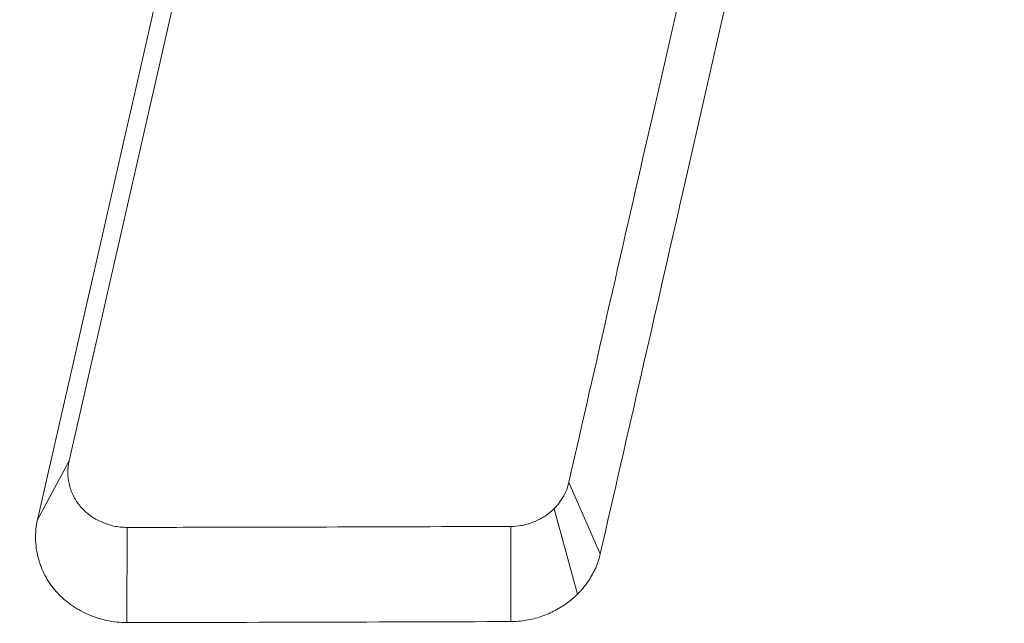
# Model space of a CAD drawing. Header units: millimetres. Extents: x -771 to 771, y -301 to 2485.
# Tile 196 of 256: x 6.53 to 17.29, y -103.44 to -96.85. Entities that reach past the tile are written whole.
import ezdxf

# ---------------------------------------------------------------- set-up
doc = ezdxf.new("R2010")
doc.units = ezdxf.units.MM
doc.layers.add('ORTHO$2', color=7, linetype='Continuous', true_color=0xffffff)

msp = doc.modelspace()

# ---------------------------------------------------------------- linework, layer by layer
at = {"layer": 'ORTHO$2', "color": 155, "linetype": 'Continuous', "lineweight": 13}
for p, q in [((6.727, -102.312), (7.073, -101.668)), ((12.534, -101.906), (12.879, -102.684)), ((12.629, -103.126), (12.373, -102.192)), ((7.706, -102.396), (7.705, -103.435)), ((11.901, -103.424), (11.901, -102.385))]:
    msp.add_line(p, q, dxfattribs=at)
at = {"layer": 'ORTHO$2', "color": 155, "linetype": 'Continuous', "lineweight": 18}
for points, knots in [([(0, -132.616), (21.512, -132.615), (43.043, -132.094), (65.786, -130.951), (67.139, -130.91), (69.875, -130.666), (71.25, -130.446), (75.328, -129.511), (77.968, -128.518), (85.246, -124.596), (89.278, -120.711), (93.44, -113.978), (94.521, -111.597), (95.665, -107.879), (95.948, -106.632), (96.485, -104.188), (96.764, -102.964), (98.121, -96.83), (99.162, -91.883), (104.214, -66.99), (107.659, -46.521), (111.783, -15.256), (112.985, -4.744), (114.511, 11.144), (114.974, 16.461), (115.806, 27.132), (116.169, 32.464), (116.503, 37.787)], [0, 0, 0, 0, 0.25, 0.25, 0.265625, 0.265625, 0.28125, 0.28125, 0.3125, 0.3125, 0.375, 0.375, 0.40625, 0.40625, 0.421875, 0.421875, 0.4375, 0.4375, 0.5, 0.5, 0.75, 0.75, 0.875, 0.875, 0.9375, 0.9375, 1, 1, 1, 1]), ([(114.605, 37.53), (113.961, 26.788), (113.123, 16.237), (111.086, -4.863), (109.888, -15.376), (105.77, -46.569), (102.33, -66.964), (97.29, -91.797), (96.252, -96.723), (94.627, -104.074), (94.17, -106.541), (92.716, -111.173), (91.681, -113.445), (87.736, -119.765), (83.934, -123.389), (77.107, -127.028), (74.671, -127.942), (69.626, -129.082), (67.014, -129.192), (42.941, -130.406), (21.472, -130.911), (0, -130.911)], [0, 0, 0, 0, 0.125, 0.125, 0.25, 0.25, 0.5, 0.5, 0.5625, 0.5625, 0.59375, 0.59375, 0.625, 0.625, 0.6875, 0.6875, 0.71875, 0.71875, 0.75, 0.75, 1, 1, 1, 1]), ([(0, -130.768), (3.842, -130.759), (12.491, -130.738), (26.906, -130.53), (44.199, -130.074), (57.329, -129.546), (65.353, -129.136), (67.328, -129.05), (69.305, -128.893), (73.239, -128.268), (78.944, -126.287), (85.509, -121.766), (90.412, -115.756), (92.938, -110.352), (94.091, -105.534), (95.179, -100.706), (96.583, -94.178), (99.037, -82.322), (102.164, -65.9), (105.638, -44.945), (108.602, -24.094), (111.048, -3.392), (113.029, 17.108), (113.938, 30.763), (114.388, 37.526)], [0, 0, 0, 0, 0.045037, 0.101372, 0.169003, 0.247925, 0.255675, 0.263424, 0.271172, 0.278945, 0.310103, 0.340861, 0.372341, 0.403314, 0.413975, 0.434662, 0.465488, 0.497487, 0.58529, 0.671423, 0.755921, 0.838823, 0.920168, 1, 1, 1, 1]), ([(11.477, -82.281), (11.177, -83.611), (10.877, -84.938), (9.993, -88.847), (9.409, -91.422), (8.24, -96.557), (7.656, -99.117), (7.073, -101.668)], [0, 0, 0, 0, 0.204217, 0.204217, 0.602055, 0.602055, 1, 1, 1, 1]), ([(12.534, -101.906), (12.834, -100.596), (13.134, -99.284), (14.017, -95.41), (14.601, -92.843), (15.77, -87.691), (16.354, -85.107), (16.938, -82.515)], [0, 0, 0, 0, 0.204244, 0.204244, 0.602068, 0.602068, 1, 1, 1, 1]), ([(11.131, -82.927), (10.831, -84.256), (10.531, -85.584), (9.647, -89.493), (9.063, -92.067), (7.895, -97.201), (7.311, -99.761), (6.727, -102.312)], [0, 0, 0, 0, 0.20424, 0.20424, 0.602067, 0.602067, 1, 1, 1, 1]), ([(12.879, -102.684), (13.178, -101.375), (13.478, -100.063), (14.361, -96.19), (14.945, -93.622), (16.114, -88.472), (16.698, -85.888), (17.282, -83.297)], [0, 0, 0, 0, 0.20427, 0.20427, 0.602082, 0.602082, 1, 1, 1, 1]), ([(7.073, -101.668), (7.062, -101.712), (7.058, -101.756), (7.059, -101.823), (7.061, -101.845), (7.067, -101.89), (7.072, -101.912), (7.088, -101.977), (7.104, -102.019), (7.131, -102.07), (7.136, -102.08), (7.148, -102.099), (7.166, -102.128), (7.187, -102.155), (7.217, -102.19), (7.233, -102.206), (7.259, -102.23), (7.268, -102.237), (7.286, -102.252), (7.295, -102.259), (7.342, -102.293), (7.383, -102.317), (7.438, -102.341), (7.449, -102.346), (7.471, -102.354), (7.482, -102.358), (7.516, -102.369), (7.562, -102.382), (7.609, -102.389), (7.645, -102.393), (7.657, -102.394), (7.682, -102.395), (7.694, -102.396), (7.706, -102.396)], [0, 0, 0, 0, 0.125, 0.125, 0.1875, 0.1875, 0.25, 0.25, 0.375, 0.375, 0.40625, 0.40625, 0.4375, 0.5, 0.5, 0.5625, 0.5625, 0.59375, 0.59375, 0.625, 0.625, 0.75, 0.75, 0.78125, 0.78125, 0.8125, 0.8125, 0.875, 0.9375, 0.9375, 0.96875, 0.96875, 1, 1, 1, 1]), ([(11.901, -102.385), (11.938, -102.385), (11.975, -102.382), (12.029, -102.373), (12.047, -102.369), (12.082, -102.36), (12.1, -102.355), (12.152, -102.337), (12.185, -102.323), (12.233, -102.297), (12.248, -102.288), (12.279, -102.269), (12.293, -102.259), (12.336, -102.226), (12.363, -102.202), (12.399, -102.164), (12.411, -102.151), (12.432, -102.123), (12.443, -102.109), (12.472, -102.065), (12.489, -102.035), (12.516, -101.972), (12.527, -101.939), (12.534, -101.906)], [0, 0, 0, 0, 0.125, 0.125, 0.1875, 0.1875, 0.25, 0.25, 0.375, 0.375, 0.4375, 0.4375, 0.5, 0.5, 0.625, 0.625, 0.6875, 0.6875, 0.75, 0.75, 0.875, 0.875, 1, 1, 1, 1]), ([(7.705, -103.435), (7.631, -103.435), (7.557, -103.427), (7.467, -103.408), (7.449, -103.404), (7.413, -103.394), (7.395, -103.389), (7.342, -103.371), (7.274, -103.345), (7.209, -103.312), (7.162, -103.285), (7.146, -103.276), (7.116, -103.256), (7.101, -103.246), (7.028, -103.193), (6.975, -103.145), (6.917, -103.078), (6.906, -103.065), (6.884, -103.036), (6.873, -103.022), (6.843, -102.978), (6.807, -102.918), (6.779, -102.855), (6.76, -102.806), (6.754, -102.79), (6.744, -102.757), (6.739, -102.74), (6.717, -102.656), (6.708, -102.588), (6.706, -102.502), (6.706, -102.484), (6.708, -102.45), (6.709, -102.432), (6.714, -102.38), (6.72, -102.346), (6.727, -102.312)], [0, 0, 0, 0, 0.125, 0.125, 0.15625, 0.15625, 0.1875, 0.1875, 0.25, 0.3125, 0.3125, 0.34375, 0.34375, 0.375, 0.375, 0.5, 0.5, 0.53125, 0.53125, 0.5625, 0.5625, 0.625, 0.6875, 0.6875, 0.71875, 0.71875, 0.75, 0.75, 0.875, 0.875, 0.90625, 0.90625, 0.9375, 0.9375, 1, 1, 1, 1]), ([(7.706, -102.396), (8.069, -102.395), (8.433, -102.394), (9.159, -102.393), (9.523, -102.392), (10.558, -102.389), (11.23, -102.387), (11.901, -102.385)], [0, 0, 0, 0, 0.259845, 0.259845, 0.51969, 0.51969, 1, 1, 1, 1]), ([(12.879, -102.684), (12.867, -102.736), (12.85, -102.787), (12.818, -102.86), (12.806, -102.884), (12.781, -102.931), (12.767, -102.954), (12.722, -103.022), (12.688, -103.064), (12.632, -103.123), (12.612, -103.142), (12.571, -103.179), (12.549, -103.197), (12.483, -103.247), (12.436, -103.277), (12.363, -103.315), (12.337, -103.328), (12.286, -103.35), (12.259, -103.36), (12.179, -103.387), (12.07, -103.414), (11.958, -103.424), (11.901, -103.424)], [0, 0, 0, 0, 0.125, 0.125, 0.1875, 0.1875, 0.25, 0.25, 0.375, 0.375, 0.4375, 0.4375, 0.5, 0.5, 0.625, 0.625, 0.6875, 0.6875, 0.75, 0.75, 0.875, 1, 1, 1, 1])]:
    msp.add_open_spline(points, degree=3, knots=knots, dxfattribs=at)
at = {"layer": 'ORTHO$2', "color": 155, "linetype": 'Continuous', "lineweight": 13}
for points, knots in [([(116.758, 37.758), (116.371, 32.193), (115.607, 21.223), (114.186, 5.111), (112.578, -10.43), (110.088, -30.822), (106.267, -56.349), (102.07, -79.081), (98.967, -94.093), (97.559, -100.649), (96.474, -105.467), (95.35, -110.349), (92.941, -115.883), (88.187, -122.186), (81.775, -127.147), (75.581, -129.833), (70.222, -130.929), (63.856, -131.406), (53.873, -131.765), (39.22, -132.348), (20.852, -132.796), (7.362, -132.866), (0, -132.904)], [0, 0, 0, 0, 0.064727, 0.127584, 0.188585, 0.247748, 0.369628, 0.495575, 0.527374, 0.557549, 0.578213, 0.588514, 0.619708, 0.651404, 0.682447, 0.713892, 0.728471, 0.745419, 0.787691, 0.844211, 0.91498, 1, 1, 1, 1]), ([(0, -172.327), (11.405, -172.327), (34.17, -172.007), (68.181, -170.579), (102.058, -168.21), (135.801, -164.907), (169.411, -160.672), (202.888, -155.506), (236.233, -149.41), (258.374, -144.723), (280.47, -139.722), (291.496, -137.066), (305.251, -133.548), (308, -132.834), (311.435, -131.93), (312.122, -131.749), (313.496, -131.384), (315.556, -130.836), (323.1, -128.808), (329.936, -126.906), (346.298, -122.231), (367.996, -115.703), (400.194, -105.03), (432.044, -93.482), (463.549, -81.061), (494.71, -67.766), (515.253, -58.319), (525.468, -53.448)], [0, 0, 0, 0, 0.0625, 0.125, 0.1875, 0.25, 0.3125, 0.375, 0.4375, 0.5, 0.5, 0.5625, 0.5625, 0.578125, 0.578125, 0.582031, 0.582031, 0.585938, 0.59375, 0.625, 0.625, 0.6875, 0.75, 0.8125, 0.875, 0.9375, 1, 1, 1, 1]), ([(0, -172.327), (11.405, -172.327), (34.17, -172.007), (68.181, -170.579), (102.058, -168.21), (135.801, -164.907), (169.411, -160.672), (202.888, -155.506), (236.233, -149.41), (258.374, -144.723), (280.47, -139.722), (291.496, -137.066), (305.251, -133.548), (308, -132.834), (311.435, -131.93), (312.122, -131.749), (313.496, -131.384), (315.556, -130.836), (323.1, -128.808), (329.936, -126.906), (346.298, -122.231), (367.996, -115.703), (400.194, -105.03), (432.044, -93.482), (463.549, -81.061), (494.71, -67.766), (515.253, -58.319), (525.468, -53.448)], [0, 0, 0, 0, 0.0625, 0.125, 0.1875, 0.25, 0.3125, 0.375, 0.4375, 0.5, 0.5, 0.5625, 0.5625, 0.578125, 0.578125, 0.582031, 0.582031, 0.585938, 0.59375, 0.625, 0.625, 0.6875, 0.75, 0.8125, 0.875, 0.9375, 1, 1, 1, 1]), ([(526.972, -61.431), (515.817, -66.718), (504.572, -71.844), (484.756, -80.515), (476.22, -84.136), (459.109, -91.168), (450.526, -94.582), (407.482, -111.149), (372.624, -122.79), (302.071, -142.906), (266.376, -151.381), (194.139, -165.143), (157.597, -170.431), (102.127, -175.895), (83.499, -177.305), (46.274, -179.271), (27.654, -179.83), (6.017, -179.989), (3.009, -180), (0, -180.006)], [0, 0, 0, 0, 0.068006, 0.068006, 0.118871, 0.118871, 0.169736, 0.169736, 0.373195, 0.373195, 0.576654, 0.576654, 0.780113, 0.780113, 0.881842, 0.881842, 0.983572, 0.983572, 1, 1, 1, 1]), ([(526.972, -61.431), (515.817, -66.718), (504.572, -71.844), (484.756, -80.515), (476.22, -84.136), (459.109, -91.168), (450.526, -94.582), (407.482, -111.149), (372.624, -122.79), (302.071, -142.906), (266.376, -151.381), (194.139, -165.143), (157.597, -170.431), (102.127, -175.895), (83.499, -177.305), (46.274, -179.271), (27.654, -179.83), (6.017, -179.989), (3.009, -180), (0, -180.006)], [0, 0, 0, 0, 0.068006, 0.068006, 0.118871, 0.118871, 0.169736, 0.169736, 0.373195, 0.373195, 0.576654, 0.576654, 0.780113, 0.780113, 0.881842, 0.881842, 0.983572, 0.983572, 1, 1, 1, 1]), ([(528.546, -62.233), (518.275, -67.139), (497.617, -76.655), (466.283, -90.047), (434.6, -102.559), (402.568, -114.191), (370.185, -124.942), (348.361, -131.519), (331.904, -136.229), (326.403, -137.761), (319.509, -139.631), (317.439, -140.188), (315.367, -140.74), (313.985, -141.107), (313.294, -141.29), (309.839, -142.201), (307.073, -142.919), (293.238, -146.463), (282.147, -149.14), (259.92, -154.177), (237.649, -158.899), (204.106, -165.04), (170.43, -170.244), (136.619, -174.511), (102.674, -177.839), (68.593, -180.225), (34.377, -181.664), (11.474, -181.986), (0, -181.986)], [0, 0, 0, 0, 0.0625, 0.125, 0.1875, 0.25, 0.3125, 0.375, 0.375, 0.40625, 0.40625, 0.414063, 0.417969, 0.417969, 0.421875, 0.421875, 0.4375, 0.4375, 0.5, 0.5, 0.5625, 0.625, 0.6875, 0.75, 0.8125, 0.875, 0.9375, 1, 1, 1, 1]), ([(528.546, -62.233), (518.275, -67.139), (497.617, -76.655), (466.283, -90.047), (434.6, -102.559), (402.568, -114.191), (370.185, -124.942), (348.361, -131.519), (331.904, -136.229), (326.403, -137.761), (319.509, -139.631), (317.439, -140.188), (315.367, -140.74), (313.985, -141.107), (313.294, -141.29), (309.839, -142.201), (307.073, -142.919), (293.238, -146.463), (282.147, -149.14), (259.92, -154.177), (237.649, -158.899), (204.106, -165.04), (170.43, -170.244), (136.619, -174.511), (102.674, -177.839), (68.593, -180.225), (34.377, -181.664), (11.474, -181.986), (0, -181.986)], [0, 0, 0, 0, 0.0625, 0.125, 0.1875, 0.25, 0.3125, 0.375, 0.375, 0.40625, 0.40625, 0.414063, 0.417969, 0.417969, 0.421875, 0.421875, 0.4375, 0.4375, 0.5, 0.5, 0.5625, 0.625, 0.6875, 0.75, 0.8125, 0.875, 0.9375, 1, 1, 1, 1])]:
    msp.add_open_spline(points, degree=3, knots=knots, dxfattribs=at)
at = {"layer": 'ORTHO$2', "color": 155, "linetype": 'Continuous', "lineweight": 18}
msp.add_open_spline([(7.705, -103.435), (9.104, -103.433), (10.502, -103.429), (11.901, -103.424)], degree=3, dxfattribs=at)

doc.saveas('drawing.dxf')
